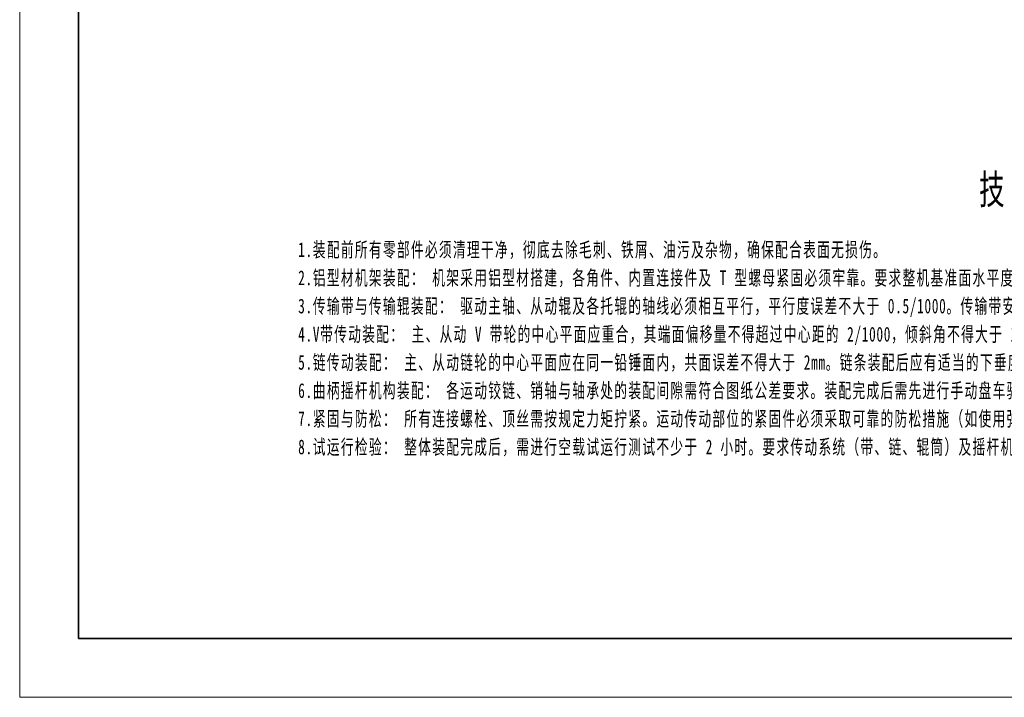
# Model space of a CAD drawing. Header units: millimetres. Extents: x -14862 to 14862, y -10512 to 10512.
# Tile 1 of 199: x -14862 to -6482, y -10512 to -4747. Entities that reach past the tile are written whole.
import ezdxf

# ---------------------------------------------------------------- set-up
doc = ezdxf.new("R2010")
doc.units = ezdxf.units.MM
doc.header["$LTSCALE"] = 4
for name, color, linetype, lineweight in [('尺寸线层', 3, 'Continuous', 18), ('粗实线层', 7, 'Continuous', 35), ('细实线层', 7, 'Continuous', 18)]:
    doc.layers.add(name, color=color, linetype=linetype, lineweight=lineweight)
doc.styles.add('TitleStyle', font='txt', dxfattribs={"width": 0.667})
doc.styles.add('标准', font='txt', dxfattribs={"width": 0.667})

# ---------------------------------------------------------------- blocks, each defined once
blk = doc.blocks.new('*X73')
at = {"layer": '尺寸线层', "color": 0, "lineweight": -2, "line_spacing_factor": 1.15057}
for s, insert, char_height, width, attachment_point, style in [('\\T1.3;技术要求', (254.37, 0), 10, 1027.1922, 2, 'TitleStyle'), ('\\T1.1;\\pxi-1,l1;1.装配前所有零部件必须清理干净，彻底去除毛刺、铁屑、油污及杂物，确保配合表面无损伤。\\P2.铝型材机架装配： 机架采用铝型材搭建，各角件、内置连接件及 T 型螺母紧固必须牢靠。要求整机基准面水平度误差不大于 1/1000，整体框架对角线长度差不大于 3mm，确保机架基础刚性。\\P3.传输带与传输辊装配： 驱动主轴、从动辊及各托辊的轴线必须相互平行，平行度误差不大于 0.5/1000。传输带安装后需调节两端张紧机构，保证皮带初拉力适中；运转时不得有跑偏、打滑及边缘刮擦干涉现象。\\P4.V带传动装配： 主、从动 V 带轮的中心平面应重合，其端面偏移量不得超过中心距的 2/1000，倾斜角不得大于 1%%D。V 带装配时应按规范进行张紧，同一带轮上的多根 V 带长度应匹配，受力需均匀。\\P5.链传动装配： 主、从动链轮的中心平面应在同一铅锤面内，共面误差不得大于 2mm。链条装配后应有适当的下垂度（通常为两中心距的 2%~3%），且链卡开口方向应与链条运动方向相反。试运行前需在链节处加注适量润滑油。\\P6.曲柄摇杆机构装配： 各运动铰链、销轴与轴承处的装配间隙需符合图纸公差要求。装配完成后需先进行手动盘车验证，确认机构运转平稳灵活，无卡滞、无死点干涉死锁现象，并在各活动关节处加注润滑脂。\\P7.紧固与防松： 所有连接螺栓、顶丝需按规定力矩拧紧。运动传动部位的紧固件必须采取可靠的防松措施（如使用弹簧垫圈或涂抹螺纹紧固胶）。\\P8.试运行检验： 整体装配完成后，需进行空载试运行测试不少于 2 小时。要求传动系统（带、链、辊筒）及摇杆机构运转平稳，无异常振动与周期性尖锐啸叫声。各轴承与电机减速机部位温升不得超过 35℃，最高表面温度不得超过 70℃。\\P', (0, -23), 5, 513.5961, 1, '标准')]:
    blk.add_mtext(s, dxfattribs=dict(at, insert=insert, char_height=char_height, width=width, attachment_point=attachment_point, style=style))
blk = doc.blocks.new('$CAXA_FRAME_13B17AC1$')
at = {"layer": '粗实线层'}
for p, q in [((-574.5, 400.5), (-574.5, -400.5)), ((-574.5, -400.5), (574.5, -400.5))]:
    blk.add_line(p, q, dxfattribs=at)
at = {"layer": '细实线层'}
for p, q in [((-594.5, 420.5), (-594.5, -420.5)), ((-594.5, -420.5), (594.5, -420.5))]:
    blk.add_line(p, q, dxfattribs=at)

msp = doc.modelspace()

# ---------------------------------------------------------------- block references
at = {"layer": '尺寸线层', "xscale": 25, "yscale": 25, "zscale": 25}
msp.add_blockref('*X73', (-12492.328, -6066.06), dxfattribs=at)
at = {"layer": '粗实线层', "xscale": 25, "yscale": 25, "zscale": 25}
msp.add_blockref('$CAXA_FRAME_13B17AC1$', (0, 0), dxfattribs=at)

doc.saveas('drawing.dxf')
